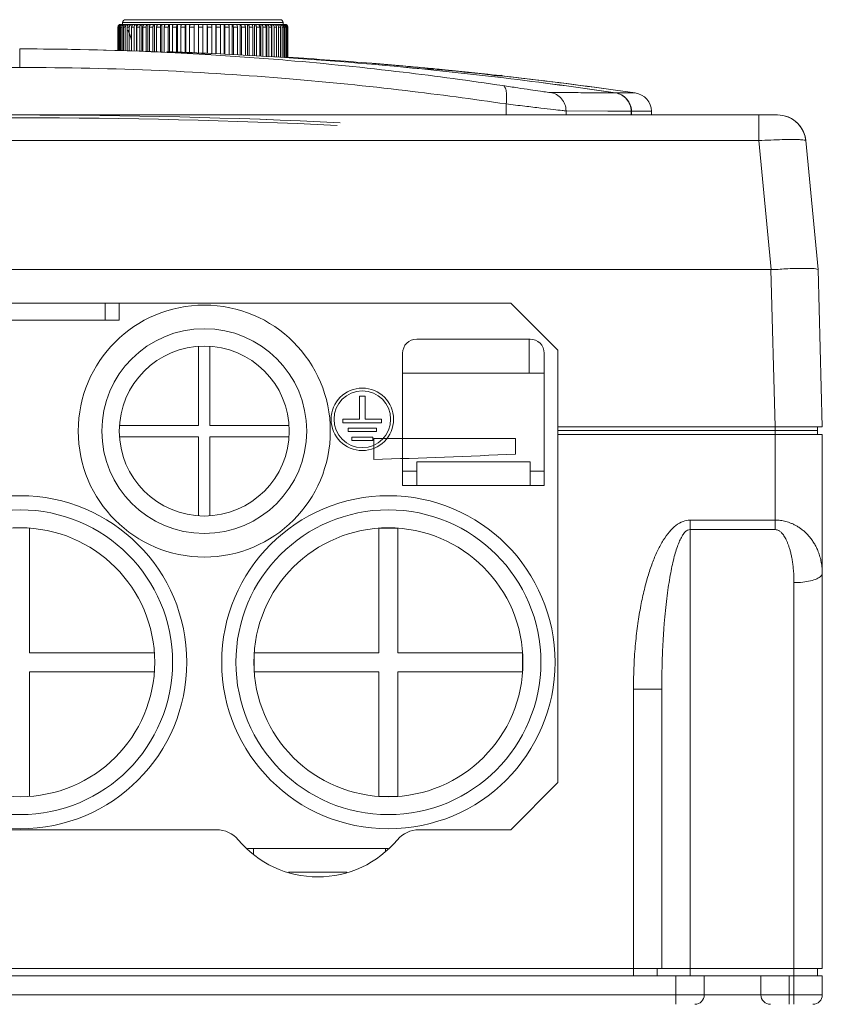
# Model space of a CAD drawing. Header units: millimetres. Extents: x -473 to 23648, y -382 to 1866.
# Tile 146 of 256: x 5137 to 5222, y 513 to 617. Entities that reach past the tile are written whole.
import ezdxf

# ---------------------------------------------------------------- set-up
doc = ezdxf.new("R2010")
doc.units = ezdxf.units.MM
doc.header["$LTSCALE"] = 80
doc.layers.get('0').update_dxf_attribs({"linetype": 'CONTINUOUS'})
for name, color, linetype in [('02___PRT_ALL_AXES', 7, 'CONTINUOUS'), ('06___PRT_ALL_SURFS', 7, 'CONTINUOUS'), ('06_ALL_SURFS', 7, 'CONTINUOUS'), ('09_ALL_ROUNDS', 7, 'CONTINUOUS'), ('10_ALL_CHAMFER', 7, 'CONTINUOUS'), ('20_ALL_FEATURES', 7, 'CONTINUOUS')]:
    doc.layers.add(name, color=color, linetype=linetype)

msp = doc.modelspace()

# ---------------------------------------------------------------- linework, layer by layer
at = {"linetype": 'Continuous', "lineweight": 0}
for p, q in [((5148.009, 617.199), (5165.009, 617.199)), ((5148.009, 616.999), (5148.009, 617.199)), ((5148.309, 617.499), (5164.709, 617.499)), ((5165.009, 616.999), (5165.009, 617.199)), ((5146.156, 587.428), (5146.156, 585.649)), ((5147.656, 587.428), (5147.656, 585.649)), ((5126.656, 585.649), (5147.656, 585.649)), ((5191.156, 583.649), (5179.156, 583.649)), ((5191.068, 583.649), (5191.068, 580.049)), ((5156.056, 582.879), (5156.056, 574.499)), ((5157.256, 574.499), (5157.256, 582.879)), ((5177.656, 582.149), (5177.656, 568.149)), ((5192.656, 568.149), (5192.656, 582.149)), ((5177.656, 580.049), (5192.656, 580.049)), ((5156.056, 574.499), (5147.676, 574.499)), ((5165.636, 574.499), (5157.256, 574.499)), ((5147.676, 573.299), (5156.056, 573.299)), ((5156.056, 573.299), (5156.056, 564.919)), ((5157.256, 564.919), (5157.256, 573.299)), ((5157.256, 573.299), (5165.636, 573.299)), ((5191.156, 570.649), (5179.156, 570.649)), ((5179.156, 570.649), (5179.156, 568.149)), ((5191.156, 570.649), (5191.156, 568.149)), ((5179.156, 569.649), (5177.656, 569.649)), ((5192.656, 569.649), (5191.156, 569.649)), ((5177.656, 568.149), (5192.656, 568.149)), ((5138.156, 550.399), (5138.156, 563.613)), ((5177.156, 563.613), (5175.156, 563.613)), ((5175.156, 563.613), (5175.156, 550.399)), ((5177.156, 550.399), (5177.156, 563.613)), ((5151.371, 550.399), (5138.156, 550.399)), ((5175.156, 550.399), (5161.942, 550.399)), ((5161.942, 550.399), (5161.942, 548.399)), ((5190.371, 550.399), (5177.156, 550.399)), ((5190.371, 548.399), (5190.371, 550.399)), ((5138.156, 548.399), (5151.371, 548.399)), ((5138.156, 535.184), (5138.156, 548.399)), ((5161.942, 548.399), (5175.156, 548.399)), ((5175.156, 548.399), (5175.156, 535.184)), ((5177.156, 548.399), (5190.371, 548.399)), ((5177.156, 535.184), (5177.156, 548.399)), ((5175.156, 535.184), (5177.156, 535.184)), ((5161.222, 529.649), (5176.135, 529.649)), ((5161.856, 529.041), (5161.856, 529.649)), ((5175.856, 529.382), (5175.856, 529.649)), ((5165.593, 527.149), (5171.764, 527.149))]:
    msp.add_line(p, q, dxfattribs=at)
for centre, radius in [((5156.656, 573.899), 13.35), ((5156.656, 573.899), 10.85), ((5156.656, 573.899), 9), ((5137.156, 549.399), 17.65), ((5176.156, 549.399), 17.65), ((5137.156, 549.399), 16.15), ((5176.156, 549.399), 16.15), ((5137.156, 549.399), 14.25), ((5176.156, 549.399), 14.25)]:
    msp.add_circle(centre, radius, dxfattribs=at)
for centre, radius, start, end in [((5148.309, 617.199), 0.3, 89.99999, 180), ((5164.709, 617.199), 0.3, 0, 90.00001), ((5179.156, 582.149), 1.5, 90, 180), ((5191.156, 582.149), 1.5, 0, 90)]:
    msp.add_arc(centre, radius, start, end, dxfattribs=at)
msp.add_open_spline([(5148.574, 616.379), (5148.583, 616.358), (5148.597, 616.328), (5148.615, 616.287), (5148.626, 616.261), (5148.636, 616.241), (5148.641, 616.228), (5148.645, 616.219), (5148.648, 616.214), (5148.65, 616.209), (5148.652, 616.203), (5148.659, 616.187), (5148.669, 616.164), (5148.682, 616.133), (5148.692, 616.107), (5148.7, 616.089), (5148.704, 616.078), (5148.707, 616.071), (5148.711, 616.063), (5148.713, 616.057), (5148.715, 616.053), (5148.715, 616.051), (5148.716, 616.05), (5148.716, 616.049), (5148.717, 616.046), (5148.719, 616.043), (5148.721, 616.037), (5148.724, 616.029), (5148.728, 616.018), (5148.734, 616.003), (5148.74, 615.986), (5148.749, 615.962), (5148.758, 615.939), (5148.767, 615.916), (5148.773, 615.901), (5148.777, 615.889), (5148.78, 615.882), (5148.782, 615.876), (5148.784, 615.872), (5148.785, 615.868), (5148.786, 615.865), (5148.787, 615.863), (5148.788, 615.861), (5148.789, 615.858), (5148.79, 615.855), (5148.791, 615.851), (5148.793, 615.846), (5148.796, 615.839), (5148.799, 615.828), (5148.804, 615.815), (5148.811, 615.794), (5148.819, 615.772), (5148.826, 615.751), (5148.832, 615.735), (5148.836, 615.722), (5148.84, 615.711), (5148.842, 615.704), (5148.844, 615.699), (5148.845, 615.696), (5148.846, 615.693), (5148.847, 615.692), (5148.847, 615.691), (5148.848, 615.689), (5148.849, 615.684), (5148.851, 615.677), (5148.854, 615.668), (5148.857, 615.659), (5148.861, 615.647), (5148.867, 615.626), (5148.877, 615.596), (5148.888, 615.56), (5148.897, 615.534), (5148.902, 615.516), (5148.905, 615.508), (5148.907, 615.502), (5148.908, 615.496), (5148.911, 615.485), (5148.915, 615.47), (5148.922, 615.446), (5148.931, 615.416), (5148.944, 615.368), (5148.955, 615.331), (5148.961, 615.307)], degree=3, knots=[0, 0, 0, 0, 0.0670574, 0.1005861, 0.1341148, 0.1508792, 0.1676435, 0.1760257, 0.180221, 0.184426, 0.1928359, 0.2012459, 0.2348856, 0.2685254, 0.3021652, 0.3189851, 0.327395, 0.335805, 0.3442149, 0.3526249, 0.3547273, 0.3568298, 0.3578811, 0.3590126, 0.3613564, 0.366044, 0.3707315, 0.3801066, 0.3894817, 0.408232, 0.4269822, 0.4457324, 0.4832329, 0.5019831, 0.5207333, 0.5301084, 0.5394836, 0.5441711, 0.5488587, 0.5535462, 0.55589, 0.5582338, 0.5603497, 0.5624656, 0.5666975, 0.5709293, 0.5751612, 0.5836249, 0.5920886, 0.609016, 0.6259434, 0.6597983, 0.6767257, 0.6936531, 0.7105805, 0.7190442, 0.7275079, 0.7317398, 0.7359716, 0.7380875, 0.7391857, 0.7403646, 0.7427223, 0.74508, 0.7545109, 0.7639419, 0.7733728, 0.7828037, 0.8016656, 0.8393893, 0.877113, 0.9148367, 0.9242676, 0.9336985, 0.938414, 0.9431247, 0.9525428, 0.971379, 0.9902152, 1.0278877, 1.0655602, 1.1409051, 1.1409051, 1.1409051, 1.1409051], dxfattribs=at)
at = {"layer": '02___PRT_ALL_AXES', "linetype": 'Continuous', "lineweight": 0}
for p, q in [((5137.108, 614.399), (5137.108, 612.433)), ((5174.4, 612.878), (5174.484, 612.871)), ((5174.401, 612.878), (5174.672, 612.855)), ((5174.484, 612.871), (5174.672, 612.855)), ((5174.672, 612.855), (5174.856, 612.84)), ((5174.672, 612.855), (5175.221, 612.81)), ((5179.066, 612.473), (5180.108, 612.376)), ((5180.108, 612.376), (5180.108, 612.371)), ((5180.108, 612.351), (5180.108, 612.272)), ((5181.339, 612.258), (5180.904, 612.3)), ((5181.539, 612.238), (5181.339, 612.258)), ((5181.539, 612.238), (5181.842, 612.209)), ((5188.221, 611.538), (5188.406, 611.517)), ((5188.63, 608.565), (5188.637, 607.399)), ((5056.838, 607.399), (5217.379, 607.399)), ((5194.974, 607.844), (5194.981, 607.399)), ((5204.025, 607.399), (5204.018, 607.791)), ((5215.388, 607.399), (5215.388, 604.899)), ((5058.829, 604.682), (5215.388, 604.682)), ((5215.388, 604.899), (5215.388, 604.682)), ((5215.388, 604.682), (5216.684, 591.013)), ((5220.366, 604.682), (5221.662, 591.013)), ((5216.684, 591.013), (5057.533, 591.013)), ((5216.663, 591.013), (5217.1, 574.349)), ((5221.662, 591.013), (5222.098, 574.349)), ((5173.084, 577.583), (5173.084, 575.149)), ((5173.681, 577.583), (5173.084, 577.583)), ((5173.681, 575.149), (5173.681, 577.583)), ((5171.328, 575.149), (5171.328, 574.78)), ((5173.084, 575.149), (5171.328, 575.149)), ((5175.438, 575.149), (5173.681, 575.149)), ((5175.438, 574.78), (5175.438, 575.149)), ((5171.328, 574.78), (5175.438, 574.78)), ((5171.895, 574.212), (5171.895, 573.843)), ((5174.895, 574.212), (5171.895, 574.212)), ((5174.895, 573.843), (5174.895, 574.212)), ((5222.098, 574.349), (5217.1, 574.349)), ((5217.11, 573.949), (5217.11, 574.349)), ((5221.608, 573.949), (5217.11, 573.949)), ((5221.608, 573.949), (5221.608, 574.349)), ((5171.895, 573.843), (5174.895, 573.843)), ((5172.27, 573.272), (5172.27, 572.903)), ((5174.52, 573.272), (5172.27, 573.272)), ((5172.27, 572.903), (5174.52, 572.903)), ((5174.52, 572.903), (5174.52, 573.272)), ((5215.608, 516.149), (5209.608, 516.149))]:
    msp.add_line(p, q, dxfattribs=at)
for radius in [3.308, 3]:
    msp.add_circle((5173.395, 575.149), radius, dxfattribs=at)
for centre, radius, start, end in [((5137.054, 281.029), 333.37, 86.50493, 89.99058), ((5137.076, 155.836), 458.563, 85.33122, 86.44517), ((5137.078, 155.861), 458.538, 85.33113, 86.44434), ((5137.184, 157.113), 457.282, 85.09476, 85.22853), ((5137.082, 155.904), 458.494, 84.68907, 85.19672), ((5137.093, 156.03), 458.369, 84.89486, 85.09498), ((5137.082, 155.907), 458.492, 84.74599, 84.89486), ((5137.086, 155.948), 458.45, 84.54634, 84.68906), ((5180.713, 610.309), 2, 84.51533, 102.63122), ((5137.091, 156.008), 458.39, 84.14583, 84.43554), ((5137.097, 156.063), 458.335, 83.70205, 84.3975), ((5137.1, 156.093), 458.305, 83.70193, 84.14583), ((5137.142, 156.457), 457.939, 82.08504, 83.59572), ((5137.143, 156.461), 457.934, 82.08538, 83.57256), ((5137.197, 156.862), 457.53, 81.81915, 82.08521), ((5137.197, 156.862), 457.53, 81.81915, 82.08487), ((5202.018, 607.756), 2, 1, 81.81914), ((5217.379, 604.399), 3, 5.4147, 90), ((5220.517, 512.762), 92.063, 92.39237, 93.19342), ((5219.727, 561.631), 29.5, 90.22965, 91.10646)]:
    msp.add_arc(centre, radius, start, end, dxfattribs=at)
for points, knots in [([(5157.377, 613.778), (5160.086, 613.613), (5166.878, 613.117), (5177.189, 612.056), (5184.771, 611.032), (5188.286, 610.507)], [0, 0, 0, 0, 8.142099, 20.4289634, 31.0906601, 31.0906601, 31.0906601, 31.0906601]), ([(5174.672, 612.855), (5175.21, 612.811), (5176.279, 612.72), (5177.745, 612.595), (5178.672, 612.505), (5179.068, 612.472)], [0, 0, 0, 0, 1.6194037, 3.2201702, 4.412894, 4.412894, 4.412894, 4.412894]), ([(5085.587, 608.565), (5089.13, 609.088), (5096.784, 610.108), (5109.036, 611.352), (5122.667, 612.224), (5132.184, 612.433), (5137.108, 612.433)], [0, 0, 0, 0, 10.7434486, 23.1616257, 36.937759, 51.7101728, 51.7101728, 51.7101728, 51.7101728]), ([(5137.108, 612.433), (5142.06, 612.433), (5151.597, 612.222), (5165.232, 611.347), (5177.457, 610.105), (5185.091, 609.087), (5188.63, 608.565)], [0, 0, 0, 0, 14.8531935, 28.6088679, 40.9775675, 51.7101634, 51.7101634, 51.7101634, 51.7101634]), ([(5188.286, 610.507), (5188.809, 610.429), (5189.782, 610.283), (5191.108, 610.085), (5192.148, 609.927), (5192.848, 609.837), (5193.196, 609.783), (5193.306, 609.782)], [0, 0, 0, 0, 1.5868155, 2.9516246, 4.0218665, 4.7407191, 5.0725787, 5.0725787, 5.0725787, 5.0725787]), ([(5188.286, 610.507), (5188.376, 610.491), (5188.555, 610.281), (5188.652, 609.85), (5188.695, 609.25), (5188.661, 608.804), (5188.63, 608.565)], [0, 0, 0, 0, 0.2737356, 0.7220479, 1.3399857, 2.061884, 2.061884, 2.061884, 2.061884]), ([(5193.306, 609.782), (5193.533, 609.744), (5193.977, 609.588), (5194.52, 609.142), (5194.881, 608.537), (5194.97, 608.074), (5194.974, 607.844)], [0, 0, 0, 0, 0.6891779, 1.378947, 2.0694073, 2.7603388, 2.7603388, 2.7603388, 2.7603388]), ([(5188.63, 608.565), (5189.291, 608.488), (5190.52, 608.342), (5192.194, 608.145), (5193.509, 607.988), (5194.394, 607.898), (5194.834, 607.845), (5194.974, 607.844)], [0, 0, 0, 0, 1.9952023, 3.7124111, 5.0593221, 5.9650647, 6.3846568, 6.3846568, 6.3846568, 6.3846568]), ([(5217.866, 604.784), (5218.211, 604.791), (5218.803, 604.795), (5219.63, 604.806), (5220.027, 604.741), (5220.36, 604.743), (5220.366, 604.682)], [0, 0, 0, 0, 1.0338529, 1.824873, 2.3264498, 2.5125946, 2.5125946, 2.5125946, 2.5125946]), ([(5219.158, 591.126), (5218.845, 591.12), (5218.013, 591.09), (5217.183, 591.013), (5216.663, 591.013)], [0, 0, 0, 0, 0.9384317, 2.4971535, 2.4971535, 2.4971535, 2.4971535]), ([(5221.662, 591.013), (5221.581, 591.047), (5221.266, 591.142), (5220.569, 591.125), (5219.972, 591.133), (5219.609, 591.132)], [0, 0, 0, 0, 0.2630904, 0.9785167, 2.0653888, 2.0653888, 2.0653888, 2.0653888])]:
    msp.add_open_spline(points, degree=3, knots=knots, dxfattribs=at)
for points in [[(5179.068, 612.472), (5179.379, 612.447), (5179.69, 612.429), (5179.999, 612.386)], [(5179.999, 612.386), (5180.221, 612.354), (5180.446, 612.329), (5180.671, 612.322)], [(5180.671, 612.322), (5180.749, 612.32), (5180.98, 612.316), (5180.904, 612.3)], [(5180.904, 612.3), (5181.116, 612.28), (5181.327, 612.259), (5181.539, 612.238)], [(5187.376, 611.632), (5187.658, 611.601), (5187.939, 611.57), (5188.221, 611.538)], [(5188.221, 611.538), (5187.94, 611.57), (5187.658, 611.601), (5187.377, 611.632)], [(5216.674, 604.744), (5217.071, 604.761), (5217.468, 604.775), (5217.866, 604.784)]]:
    msp.add_open_spline(points, degree=3, dxfattribs=at)
at = {"layer": '06___PRT_ALL_SURFS', "linetype": 'Continuous', "lineweight": 0}
for centre, radius, start, end in [((5137.108, -96.768), 704.167, 87.238341, 92.761659), ((5137.109, -96.768), 704.167, 87.238341, 92.761659), ((5137.108, -96.768), 703.867, 87.262727, 92.737273), ((5137.109, -96.768), 703.867, 87.262727, 92.737273)]:
    msp.add_arc(centre, radius, start, end, dxfattribs=at)
at = {"layer": '06_ALL_SURFS', "linetype": 'Continuous', "lineweight": 0}
for p, q in [((5174.608, 570.886), (5174.608, 573.106)), ((5189.608, 573.106), (5174.608, 573.106)), ((5189.608, 571.453), (5189.608, 573.106))]:
    msp.add_line(p, q, dxfattribs=at)
msp.add_arc((5137.336, 1755.417), 1185.118, 271.802254, 272.527968, dxfattribs=at)
at = {"layer": '09_ALL_ROUNDS', "linetype": 'Continuous', "lineweight": 0}
for p, q in [((5147.809, 616.999), (5147.821, 616.999)), ((5147.856, 616.999), (5165.102, 616.999)), ((5147.856, 616.999), (5147.856, 616.989)), ((5147.999, 616.999), (5147.999, 616.975)), ((5148.235, 616.999), (5148.235, 616.948)), ((5148.561, 616.999), (5148.561, 616.898)), ((5148.974, 616.999), (5148.974, 616.794)), ((5149.47, 616.999), (5149.47, 614.196)), ((5150.043, 616.999), (5150.043, 614.178)), ((5150.687, 616.999), (5150.687, 614.157)), ((5151.395, 616.999), (5151.395, 614.134)), ((5152.159, 616.999), (5152.159, 614.109)), ((5152.97, 616.999), (5152.97, 614.083)), ((5153.82, 616.999), (5153.82, 614.055)), ((5154.7, 616.999), (5154.7, 614.027)), ((5155.599, 616.999), (5155.599, 613.997)), ((5156.509, 616.999), (5156.509, 616.699)), ((5156.964, 616.999), (5156.964, 613.933)), ((5157.87, 616.999), (5157.87, 613.888)), ((5158.761, 616.999), (5158.761, 613.838)), ((5159.627, 616.999), (5159.627, 613.787)), ((5160.459, 616.999), (5160.459, 613.741)), ((5161.247, 616.999), (5161.247, 613.698)), ((5161.984, 616.999), (5161.984, 613.657)), ((5162.661, 616.999), (5162.661, 613.62)), ((5163.27, 616.999), (5163.27, 613.587)), ((5163.805, 616.999), (5163.805, 613.557)), ((5164.261, 616.999), (5164.261, 616.859)), ((5164.631, 616.999), (5164.631, 616.927)), ((5164.912, 616.999), (5164.912, 616.962)), ((5165.102, 616.999), (5165.102, 616.985)), ((5165.161, 616.999), (5165.197, 616.999)), ((5147.509, 616.699), (5147.509, 614.26)), ((5147.558, 616.699), (5147.521, 616.699)), ((5147.521, 616.699), (5147.521, 614.26)), ((5147.558, 616.699), (5147.558, 614.258)), ((5147.705, 616.699), (5147.62, 616.699)), ((5147.62, 616.699), (5147.62, 614.256)), ((5147.705, 616.699), (5147.705, 614.254)), ((5147.949, 616.699), (5147.815, 616.699)), ((5147.815, 616.699), (5147.815, 614.25)), ((5147.949, 616.699), (5147.949, 614.246)), ((5148.287, 616.699), (5148.107, 616.699)), ((5148.107, 616.699), (5148.107, 614.241)), ((5148.287, 616.699), (5148.287, 614.235)), ((5148.715, 616.699), (5148.49, 616.699)), ((5148.49, 616.699), (5148.49, 614.228)), ((5148.715, 616.699), (5148.715, 614.221)), ((5149.228, 616.699), (5148.961, 616.699)), ((5148.961, 616.699), (5148.961, 614.213)), ((5149.228, 616.699), (5149.228, 614.204)), ((5149.82, 616.699), (5149.514, 616.699)), ((5149.514, 616.699), (5149.514, 614.195)), ((5149.82, 616.699), (5149.82, 614.185)), ((5150.487, 616.699), (5150.145, 616.699)), ((5150.145, 616.699), (5150.145, 614.174)), ((5150.487, 616.699), (5150.487, 614.163)), ((5151.219, 616.699), (5150.845, 616.699)), ((5150.845, 616.699), (5150.845, 614.152)), ((5151.219, 616.699), (5151.219, 614.14)), ((5152.009, 616.699), (5151.607, 616.699)), ((5151.607, 616.699), (5151.607, 614.127)), ((5152.009, 616.699), (5152.009, 614.114)), ((5152.848, 616.699), (5152.423, 616.699)), ((5152.423, 616.699), (5152.423, 614.101)), ((5152.848, 616.699), (5152.848, 614.087)), ((5153.728, 616.699), (5153.283, 616.699)), ((5153.283, 616.699), (5153.283, 614.073)), ((5153.728, 616.699), (5153.728, 614.058)), ((5154.638, 616.699), (5154.179, 616.699)), ((5154.179, 616.699), (5154.179, 614.043)), ((5154.638, 616.699), (5154.638, 614.029)), ((5155.568, 616.699), (5155.101, 616.699)), ((5155.101, 616.699), (5155.101, 614.014)), ((5155.568, 616.699), (5155.568, 613.998)), ((5156.509, 616.699), (5156.038, 616.699)), ((5156.038, 616.699), (5156.038, 613.983)), ((5156.509, 616.699), (5156.509, 613.958)), ((5157.45, 616.699), (5156.98, 616.699)), ((5156.98, 616.699), (5156.98, 613.932)), ((5157.45, 616.699), (5157.45, 613.906)), ((5158.38, 616.699), (5157.917, 616.699)), ((5157.917, 616.699), (5157.917, 613.887)), ((5158.38, 616.699), (5158.38, 613.866)), ((5159.29, 616.699), (5158.838, 616.699)), ((5158.838, 616.699), (5158.838, 613.833)), ((5159.29, 616.699), (5159.29, 613.805)), ((5160.169, 616.699), (5159.734, 616.699)), ((5159.734, 616.699), (5159.734, 613.781)), ((5160.169, 616.699), (5160.169, 613.757)), ((5161.009, 616.699), (5160.595, 616.699)), ((5160.595, 616.699), (5160.595, 613.734)), ((5161.009, 616.699), (5161.009, 613.711)), ((5161.799, 616.699), (5161.411, 616.699)), ((5161.411, 616.699), (5161.411, 613.689)), ((5161.799, 616.699), (5161.799, 613.667)), ((5162.531, 616.699), (5162.173, 616.699)), ((5162.173, 616.699), (5162.173, 613.647)), ((5162.531, 616.699), (5162.531, 613.627)), ((5163.197, 616.699), (5162.873, 616.699)), ((5162.873, 616.699), (5162.873, 613.608)), ((5163.197, 616.699), (5163.197, 613.591)), ((5163.79, 616.699), (5163.503, 616.699)), ((5163.503, 616.699), (5163.503, 613.574)), ((5163.79, 616.699), (5163.79, 613.558)), ((5164.303, 616.699), (5164.057, 616.699)), ((5164.057, 616.699), (5164.057, 613.543)), ((5164.303, 616.699), (5164.303, 613.53)), ((5164.731, 616.699), (5164.528, 616.699)), ((5164.528, 616.699), (5164.528, 613.518)), ((5164.731, 616.699), (5164.731, 613.506)), ((5165.068, 616.699), (5164.911, 616.699)), ((5164.911, 616.699), (5164.911, 613.496)), ((5165.068, 616.699), (5165.068, 613.488)), ((5165.312, 616.699), (5165.202, 616.699)), ((5165.202, 616.699), (5165.202, 613.48)), ((5165.312, 616.699), (5165.312, 613.474)), ((5165.46, 616.699), (5165.398, 616.699)), ((5165.398, 616.699), (5165.398, 613.47)), ((5165.46, 616.699), (5165.46, 613.466)), ((5165.509, 616.699), (5165.496, 616.699)), ((5165.496, 616.699), (5165.496, 613.464)), ((5165.509, 616.699), (5165.509, 613.464)), ((5180.904, 612.3), (5180.904, 612.295)), ((5222.108, 573.549), (5222.108, 558.843)), ((5208.108, 564.466), (5217.108, 564.466)), ((5208.108, 564.466), (5208.108, 563.461)), ((5217.108, 563.461), (5217.108, 564.466)), ((5208.108, 563.461), (5217.108, 563.461)), ((5222.108, 558.843), (5222.108, 558.843)), ((5205.108, 546.56), (5202.108, 546.56)), ((5116.062, 531.649), (5157.955, 531.649)), ((5179.402, 531.649), (5189.108, 531.649)), ((5064.608, 516.149), (5209.608, 516.149)), ((5206.608, 513.149), (5206.608, 516.149)), ((5209.608, 514.149), (5209.608, 516.149)), ((5215.608, 514.149), (5215.608, 516.149)), ((5215.608, 516.149), (5222.108, 516.149)), ((5218.608, 513.149), (5218.608, 516.149)), ((5219.108, 513.149), (5219.108, 516.149)), ((5222.108, 516.149), (5222.108, 514.149)), ((5222.108, 514.149), (5052.108, 514.149))]:
    msp.add_line(p, q, dxfattribs=at)
for centre, radius, start, end in [((5147.809, 616.699), 0.3, 90, 180), ((5147.821, 616.703), 0.296, 90.002, 92.26733), ((5147.857, 616.703), 0.296, 90.0153, 96.85916), ((5147.916, 616.705), 0.294, 90.03496, 101.55555), ((5147.999, 616.712), 0.287, 106.38368, 108.35138), ((5147.999, 616.71), 0.289, 90.05356, 106.38886), ((5148.106, 616.716), 0.282, 90.06429, 108.55973), ((5148.235, 616.724), 0.274, 90.07507, 108.8349), ((5164.783, 616.724), 0.274, 71.16506, 89.92493), ((5164.912, 616.716), 0.282, 71.44024, 89.93571), ((5165.018, 616.71), 0.289, 73.61049, 89.94643), ((5165.019, 616.712), 0.287, 71.6486, 73.61567), ((5165.102, 616.705), 0.294, 78.44382, 89.96503), ((5165.161, 616.703), 0.296, 83.14023, 89.9847), ((5165.161, 616.699), 0.299, 80.6376, 83.15139), ((5165.197, 616.703), 0.296, 87.73207, 89.998), ((5165.209, 616.699), 0.3, 0, 90), ((5165.2, 616.699), 0.296, 0.00049, 1.10685), ((5180.712, 610.305), 2, 84.49655, 102.9638), ((5180.711, 610.284), 2, 84.48971, 100.815), ((5131.566, 98.066), 516.571, 83.7979, 84.51945), ((5157.955, 528.649), 3, 40.0052, 90), ((5179.402, 528.649), 3, 90, 139.9948), ((5168.678, 537.649), 11, 220.0052, 319.9948), ((5208.608, 514.149), 1, 270, 0), ((5216.608, 514.149), 1, 180, 270), ((5221.108, 514.149), 1, 270, 0)]:
    msp.add_arc(centre, radius, start, end, dxfattribs=at)
for points, knots in [([(5147.521, 616.699), (5147.521, 616.73), (5147.531, 616.793), (5147.574, 616.878), (5147.642, 616.945), (5147.723, 616.987), (5147.782, 616.997), (5147.809, 616.998)], [0, 0, 0, 0, 0.09385754, 0.18769173, 0.28148813, 0.37524673, 0.45741285, 0.45741285, 0.45741285, 0.45741285]), ([(5147.821, 616.996), (5147.802, 616.994), (5147.752, 616.983), (5147.678, 616.945), (5147.611, 616.878), (5147.568, 616.793), (5147.558, 616.73), (5147.558, 616.699)], [0, 0, 0, 0, 0.05830415, 0.15175689, 0.24536086, 0.33911581, 0.43296394, 0.43296394, 0.43296394, 0.43296394]), ([(5147.62, 616.699), (5147.62, 616.73), (5147.629, 616.793), (5147.672, 616.878), (5147.739, 616.945), (5147.805, 616.979), (5147.846, 616.99), (5147.857, 616.993)], [0, 0, 0, 0, 0.09383257, 0.18745625, 0.28074096, 0.37368545, 0.4077451, 0.4077451, 0.4077451, 0.4077451]), ([(5147.908, 616.984), (5147.879, 616.974), (5147.823, 616.945), (5147.757, 616.878), (5147.715, 616.793), (5147.705, 616.73), (5147.705, 616.699)], [0, 0, 0, 0, 0.09223613, 0.18507696, 0.2785186, 0.37232962, 0.37232962, 0.37232962, 0.37232962]), ([(5147.815, 616.699), (5147.815, 616.73), (5147.825, 616.793), (5147.867, 616.877), (5147.932, 616.945), (5147.987, 616.974), (5148.016, 616.984)], [0, 0, 0, 0, 0.09378372, 0.18699422, 0.27926969, 0.37060056, 0.37060056, 0.37060056, 0.37060056]), ([(5148.146, 616.984), (5148.118, 616.974), (5148.063, 616.945), (5148, 616.877), (5147.959, 616.792), (5147.949, 616.73), (5147.949, 616.699)], [0, 0, 0, 0, 0.09023286, 0.18182546, 0.27475792, 0.36850887, 0.36850887, 0.36850887, 0.36850887]), ([(5148.107, 616.699), (5148.107, 616.73), (5148.116, 616.792), (5148.156, 616.877), (5148.218, 616.945), (5148.272, 616.974), (5148.3, 616.984)], [0, 0, 0, 0, 0.09371308, 0.18632322, 0.27712039, 0.36606765, 0.36606765, 0.36606765, 0.36606765]), ([(5148.561, 616.999), (5148.532, 616.999), (5148.474, 616.988), (5148.396, 616.944), (5148.335, 616.877), (5148.296, 616.792), (5148.287, 616.73), (5148.287, 616.699)], [0, 0, 0, 0, 0.08595382, 0.17343402, 0.26332904, 0.35557568, 0.44924618, 0.44924618, 0.44924618, 0.44924618]), ([(5148.49, 616.699), (5148.49, 616.73), (5148.498, 616.792), (5148.536, 616.876), (5148.577, 616.923), (5148.6, 616.941)], [0, 0, 0, 0, 0.09362368, 0.18546914, 0.27436208, 0.27436208, 0.27436208, 0.27436208]), ([(5148.6, 616.941), (5148.622, 616.959), (5148.672, 616.988), (5148.729, 616.999), (5148.757, 616.999)], [0, 0, 0, 0, 0.08583892, 0.16973477, 0.16973477, 0.16973477, 0.16973477]), ([(5148.822, 616.941), (5148.799, 616.922), (5148.76, 616.876), (5148.723, 616.792), (5148.715, 616.73), (5148.715, 616.699)], [0, 0, 0, 0, 0.0877987, 0.17920926, 0.27278239, 0.27278239, 0.27278239, 0.27278239]), ([(5148.974, 616.999), (5148.947, 616.999), (5148.892, 616.988), (5148.843, 616.959), (5148.822, 616.941)], [0, 0, 0, 0, 0.08161674, 0.16564848, 0.16564848, 0.16564848, 0.16564848]), ([(5148.961, 616.699), (5148.961, 616.73), (5148.969, 616.792), (5149.004, 616.876), (5149.06, 616.944), (5149.132, 616.988), (5149.186, 616.999), (5149.212, 616.999)], [0, 0, 0, 0, 0.09351939, 0.18446563, 0.27108667, 0.35315487, 0.43227839, 0.43227839, 0.43227839, 0.43227839]), ([(5149.47, 616.999), (5149.445, 616.999), (5149.392, 616.988), (5149.323, 616.943), (5149.269, 616.875), (5149.235, 616.791), (5149.228, 616.73), (5149.228, 616.699)], [0, 0, 0, 0, 0.07642394, 0.15638308, 0.24175275, 0.33220992, 0.42567298, 0.42567298, 0.42567298, 0.42567298]), ([(5149.514, 616.699), (5149.514, 616.73), (5149.522, 616.791), (5149.554, 616.875), (5149.606, 616.943), (5149.672, 616.988), (5149.723, 616.999), (5149.748, 616.999)], [0, 0, 0, 0, 0.09340474, 0.18335311, 0.26740847, 0.34512523, 0.4186518, 0.4186518, 0.4186518, 0.4186518]), ([(5150.043, 616.999), (5150.02, 616.999), (5149.971, 616.988), (5149.908, 616.943), (5149.859, 616.875), (5149.828, 616.791), (5149.82, 616.73), (5149.82, 616.699)], [0, 0, 0, 0, 0.0704408, 0.14579571, 0.22848552, 0.31791063, 0.41125569, 0.41125569, 0.41125569, 0.41125569]), ([(5150.145, 616.699), (5150.145, 616.73), (5150.151, 616.791), (5150.181, 616.874), (5150.227, 616.942), (5150.287, 616.987), (5150.335, 616.999), (5150.357, 616.999)], [0, 0, 0, 0, 0.09328469, 0.1821776, 0.26346343, 0.33635254, 0.40352945, 0.40352945, 0.40352945, 0.40352945]), ([(5150.687, 616.999), (5150.666, 616.999), (5150.621, 616.987), (5150.564, 616.942), (5150.52, 616.874), (5150.493, 616.79), (5150.487, 616.73), (5150.487, 616.699)], [0, 0, 0, 0, 0.0637461, 0.13408303, 0.2139402, 0.3022977, 0.39552198, 0.39552198, 0.39552198, 0.39552198]), ([(5150.845, 616.699), (5150.845, 616.73), (5150.851, 616.79), (5150.877, 616.873), (5150.917, 616.941), (5150.971, 616.987), (5151.014, 616.999), (5151.034, 616.999)], [0, 0, 0, 0, 0.09316448, 0.18098924, 0.25940778, 0.32712594, 0.3872867, 0.3872867, 0.3872867, 0.3872867]), ([(5151.395, 616.999), (5151.376, 616.999), (5151.335, 616.987), (5151.286, 616.94), (5151.248, 616.873), (5151.224, 616.79), (5151.219, 616.73), (5151.219, 616.699)], [0, 0, 0, 0, 0.05643452, 0.12148973, 0.19847537, 0.28577597, 0.37888194, 0.37888194, 0.37888194, 0.37888194]), ([(5151.607, 616.699), (5151.607, 616.73), (5151.612, 616.79), (5151.634, 616.872), (5151.669, 616.94), (5151.714, 616.986), (5151.753, 616.999), (5151.77, 616.999)], [0, 0, 0, 0, 0.09304939, 0.17984039, 0.25541529, 0.31778877, 0.37037146, 0.37037146, 0.37037146, 0.37037146]), ([(5152.159, 616.999), (5152.143, 616.999), (5152.106, 616.985), (5152.065, 616.939), (5152.033, 616.872), (5152.013, 616.789), (5152.009, 616.73), (5152.009, 616.699)], [0, 0, 0, 0, 0.04862278, 0.10832459, 0.18252806, 0.26882989, 0.36182524, 0.36182524, 0.36182524, 0.36182524]), ([(5152.423, 616.699), (5152.423, 616.73), (5152.427, 616.789), (5152.445, 616.872), (5152.474, 616.938), (5152.51, 616.985), (5152.544, 616.999), (5152.559, 616.999)], [0, 0, 0, 0, 0.09294446, 0.1787833, 0.25167233, 0.30874524, 0.35332045, 0.35332045, 0.35332045, 0.35332045]), ([(5152.97, 616.999), (5152.957, 616.999), (5152.926, 616.984), (5152.893, 616.937), (5152.868, 616.871), (5152.852, 616.789), (5152.848, 616.729), (5152.848, 616.699)], [0, 0, 0, 0, 0.04046476, 0.09498859, 0.16663809, 0.25204567, 0.34494294, 0.34494294, 0.34494294, 0.34494294]), ([(5153.283, 616.699), (5153.283, 616.729), (5153.287, 616.789), (5153.301, 616.871), (5153.323, 616.936), (5153.35, 616.983), (5153.379, 616.999), (5153.391, 616.999)], [0, 0, 0, 0, 0.09285432, 0.17786759, 0.24837032, 0.30046655, 0.33678938, 0.33678938, 0.33678938, 0.33678938]), ([(5153.82, 616.999), (5153.81, 616.999), (5153.784, 616.981), (5153.762, 616.936), (5153.742, 616.87), (5153.73, 616.789), (5153.728, 616.729), (5153.728, 616.699)], [0, 0, 0, 0, 0.03219139, 0.08202769, 0.1514939, 0.2361547, 0.32897078, 0.32897078, 0.32897078, 0.32897078]), ([(5154.179, 616.699), (5154.179, 616.729), (5154.182, 616.789), (5154.192, 616.87), (5154.208, 616.935), (5154.226, 616.979), (5154.248, 616.999), (5154.257, 616.999)], [0, 0, 0, 0, 0.09278296, 0.17713753, 0.24569404, 0.29348834, 0.32161859, 0.32161859, 0.32161859, 0.32161859]), ([(5154.7, 616.999), (5154.692, 616.999), (5154.674, 616.977), (5154.661, 616.935), (5154.647, 616.869), (5154.64, 616.788), (5154.638, 616.729), (5154.638, 616.699)], [0, 0, 0, 0, 0.02423033, 0.0702533, 0.13804218, 0.22214064, 0.31489599, 0.31489599, 0.31489599, 0.31489599]), ([(5155.101, 616.699), (5155.101, 616.729), (5155.102, 616.789), (5155.108, 616.869), (5155.118, 616.935), (5155.127, 616.975), (5155.141, 616.999), (5155.148, 616.999)], [0, 0, 0, 0, 0.09273356, 0.1766293, 0.24380604, 0.28838108, 0.30901882, 0.30901882, 0.30901882, 0.30901882]), ([(5155.599, 616.999), (5155.594, 616.999), (5155.586, 616.972), (5155.579, 616.936), (5155.573, 616.868), (5155.569, 616.789), (5155.568, 616.729), (5155.568, 616.699)], [0, 0, 0, 0, 0.01759261, 0.06109196, 0.1278231, 0.21157213, 0.30428994, 0.30428994, 0.30428994, 0.30428994]), ([(5156.038, 616.699), (5156.038, 616.729), (5156.038, 616.789), (5156.041, 616.868), (5156.042, 616.937), (5156.05, 616.969), (5156.048, 616.999), (5156.053, 616.999)], [0, 0, 0, 0, 0.09270829, 0.1763685, 0.24282887, 0.28566495, 0.30112893, 0.30112893, 0.30112893, 0.30112893]), ([(5156.98, 616.699), (5156.98, 616.729), (5156.98, 616.789), (5156.977, 616.868), (5156.976, 616.937), (5156.968, 616.969), (5156.969, 616.999), (5156.964, 616.999)], [0, 0, 0, 0, 0.09270828, 0.17636849, 0.24282883, 0.28566485, 0.30112864, 0.30112864, 0.30112864, 0.30112864]), ([(5157.418, 616.999), (5157.424, 616.999), (5157.431, 616.972), (5157.438, 616.936), (5157.445, 616.868), (5157.449, 616.789), (5157.45, 616.729), (5157.45, 616.699)], [0, 0, 0, 0, 0.01759227, 0.06109151, 0.12782261, 0.21157161, 0.30428941, 0.30428941, 0.30428941, 0.30428941]), ([(5157.917, 616.699), (5157.917, 616.729), (5157.915, 616.789), (5157.909, 616.869), (5157.899, 616.935), (5157.89, 616.975), (5157.877, 616.999), (5157.87, 616.999)], [0, 0, 0, 0, 0.09273355, 0.17662927, 0.24380594, 0.28838081, 0.30901811, 0.30901811, 0.30901811, 0.30901811]), ([(5158.318, 616.999), (5158.326, 616.999), (5158.344, 616.977), (5158.357, 616.935), (5158.37, 616.869), (5158.378, 616.788), (5158.38, 616.729), (5158.38, 616.699)], [0, 0, 0, 0, 0.02422983, 0.07025259, 0.13804138, 0.22213981, 0.31489516, 0.31489516, 0.31489516, 0.31489516]), ([(5158.838, 616.699), (5158.838, 616.729), (5158.836, 616.789), (5158.826, 616.87), (5158.809, 616.935), (5158.792, 616.979), (5158.77, 616.999), (5158.761, 616.999)], [0, 0, 0, 0, 0.09278296, 0.1771375, 0.2456939, 0.29348795, 0.32161766, 0.32161766, 0.32161766, 0.32161766]), ([(5159.197, 616.999), (5159.208, 616.999), (5159.233, 616.981), (5159.256, 616.936), (5159.275, 616.87), (5159.287, 616.789), (5159.29, 616.729), (5159.29, 616.699)], [0, 0, 0, 0, 0.03219084, 0.08202686, 0.15149294, 0.2361537, 0.32896978, 0.32896978, 0.32896978, 0.32896978]), ([(5159.734, 616.699), (5159.734, 616.729), (5159.731, 616.789), (5159.717, 616.871), (5159.694, 616.936), (5159.667, 616.983), (5159.639, 616.999), (5159.627, 616.999)], [0, 0, 0, 0, 0.09285431, 0.17786753, 0.24837013, 0.30046604, 0.33678833, 0.33678833, 0.33678833, 0.33678833]), ([(5160.047, 616.999), (5160.061, 616.999), (5160.092, 616.984), (5160.124, 616.937), (5160.15, 616.871), (5160.166, 616.789), (5160.169, 616.729), (5160.169, 616.699)], [0, 0, 0, 0, 0.04046424, 0.09498774, 0.16663708, 0.25204459, 0.34494185, 0.34494185, 0.34494185, 0.34494185]), ([(5160.595, 616.699), (5160.595, 616.73), (5160.591, 616.789), (5160.572, 616.872), (5160.544, 616.938), (5160.507, 616.985), (5160.473, 616.999), (5160.459, 616.999)], [0, 0, 0, 0, 0.09294445, 0.17878323, 0.25167209, 0.30874466, 0.35331934, 0.35331934, 0.35331934, 0.35331934]), ([(5160.859, 616.999), (5160.875, 616.999), (5160.911, 616.985), (5160.952, 616.939), (5160.984, 616.872), (5161.004, 616.789), (5161.009, 616.73), (5161.009, 616.699)], [0, 0, 0, 0, 0.04862226, 0.10832372, 0.18252701, 0.26882877, 0.36182411, 0.36182411, 0.36182411, 0.36182411]), ([(5161.411, 616.699), (5161.411, 616.73), (5161.406, 616.79), (5161.383, 616.872), (5161.349, 616.94), (5161.303, 616.986), (5161.265, 616.999), (5161.247, 616.999)], [0, 0, 0, 0, 0.09304938, 0.17984032, 0.25541504, 0.31778817, 0.37037034, 0.37037034, 0.37037034, 0.37037034]), ([(5161.623, 616.999), (5161.641, 616.999), (5161.682, 616.987), (5161.732, 616.94), (5161.769, 616.873), (5161.793, 616.79), (5161.799, 616.73), (5161.799, 616.699)], [0, 0, 0, 0, 0.056434, 0.12148886, 0.19847431, 0.28577486, 0.37888083, 0.37888083, 0.37888083, 0.37888083]), ([(5162.173, 616.699), (5162.173, 616.73), (5162.167, 616.79), (5162.141, 616.873), (5162.1, 616.941), (5162.047, 616.987), (5162.004, 616.999), (5161.984, 616.999)], [0, 0, 0, 0, 0.09316447, 0.18098917, 0.25940753, 0.32712534, 0.38728561, 0.38728561, 0.38728561, 0.38728561]), ([(5162.33, 616.999), (5162.351, 616.999), (5162.397, 616.987), (5162.453, 616.942), (5162.497, 616.874), (5162.525, 616.79), (5162.531, 616.73), (5162.531, 616.699)], [0, 0, 0, 0, 0.06374565, 0.13408224, 0.21393921, 0.30229665, 0.39552091, 0.39552091, 0.39552091, 0.39552091]), ([(5162.873, 616.699), (5162.873, 616.73), (5162.866, 616.791), (5162.837, 616.874), (5162.79, 616.942), (5162.73, 616.987), (5162.683, 616.999), (5162.661, 616.999)], [0, 0, 0, 0, 0.09328467, 0.18217751, 0.26346315, 0.33635193, 0.40352841, 0.40352841, 0.40352841, 0.40352841]), ([(5162.974, 616.999), (5162.998, 616.999), (5163.047, 616.988), (5163.11, 616.943), (5163.159, 616.875), (5163.19, 616.791), (5163.197, 616.73), (5163.197, 616.699)], [0, 0, 0, 0, 0.07044041, 0.14579499, 0.22848462, 0.31790965, 0.4112547, 0.4112547, 0.4112547, 0.4112547]), ([(5163.503, 616.699), (5163.503, 616.73), (5163.496, 616.791), (5163.463, 616.875), (5163.412, 616.943), (5163.345, 616.988), (5163.294, 616.999), (5163.27, 616.999)], [0, 0, 0, 0, 0.09340473, 0.18335303, 0.26740821, 0.34512468, 0.41865085, 0.41865085, 0.41865085, 0.41865085]), ([(5163.547, 616.999), (5163.573, 616.999), (5163.625, 616.988), (5163.694, 616.943), (5163.748, 616.875), (5163.782, 616.791), (5163.79, 616.73), (5163.79, 616.699)], [0, 0, 0, 0, 0.07642355, 0.15638241, 0.24175192, 0.33220903, 0.42567209, 0.42567209, 0.42567209, 0.42567209]), ([(5164.057, 616.699), (5164.057, 616.73), (5164.049, 616.792), (5164.013, 616.876), (5163.957, 616.944), (5163.886, 616.988), (5163.832, 616.999), (5163.805, 616.999)], [0, 0, 0, 0, 0.09351939, 0.18446557, 0.27108645, 0.3531544, 0.43227755, 0.43227755, 0.43227755, 0.43227755]), ([(5164.043, 616.999), (5164.07, 616.999), (5164.126, 616.988), (5164.174, 616.959), (5164.196, 616.941)], [0, 0, 0, 0, 0.08161641, 0.16564791, 0.16564791, 0.16564791, 0.16564791]), ([(5164.196, 616.941), (5164.218, 616.922), (5164.258, 616.876), (5164.295, 616.792), (5164.303, 616.73), (5164.303, 616.699)], [0, 0, 0, 0, 0.08779856, 0.17920906, 0.27278219, 0.27278219, 0.27278219, 0.27278219]), ([(5164.418, 616.941), (5164.395, 616.959), (5164.346, 616.988), (5164.289, 616.999), (5164.261, 616.999)], [0, 0, 0, 0, 0.08583869, 0.16973427, 0.16973427, 0.16973427, 0.16973427]), ([(5164.528, 616.699), (5164.528, 616.73), (5164.519, 616.792), (5164.481, 616.876), (5164.441, 616.923), (5164.418, 616.941)], [0, 0, 0, 0, 0.09362367, 0.18546907, 0.27436187, 0.27436187, 0.27436187, 0.27436187]), ([(5164.457, 616.999), (5164.485, 616.999), (5164.538, 616.989), (5164.585, 616.965), (5164.605, 616.951)], [0, 0, 0, 0, 0.08595359, 0.15732484, 0.15732484, 0.15732484, 0.15732484]), ([(5164.605, 616.951), (5164.609, 616.948), (5164.637, 616.927), (5164.683, 616.877), (5164.722, 616.792), (5164.731, 616.73), (5164.731, 616.699)], [0, 0, 0, 0, 0.01628645, 0.10618134, 0.19842792, 0.2920984, 0.2920984, 0.2920984, 0.2920984]), ([(5164.911, 616.699), (5164.911, 616.73), (5164.902, 616.792), (5164.862, 616.877), (5164.799, 616.945), (5164.746, 616.974), (5164.717, 616.984)], [0, 0, 0, 0, 0.09371307, 0.18632316, 0.27712022, 0.36606729, 0.36606729, 0.36606729, 0.36606729]), ([(5164.871, 616.984), (5164.9, 616.974), (5164.954, 616.945), (5165.018, 616.877), (5165.059, 616.792), (5165.068, 616.73), (5165.068, 616.699)], [0, 0, 0, 0, 0.0902327, 0.18182521, 0.27475762, 0.36850857, 0.36850857, 0.36850857, 0.36850857]), ([(5165.202, 616.699), (5165.202, 616.73), (5165.193, 616.793), (5165.151, 616.877), (5165.086, 616.945), (5165.031, 616.974), (5165.002, 616.984)], [0, 0, 0, 0, 0.09378372, 0.18699419, 0.27926958, 0.37060032, 0.37060032, 0.37060032, 0.37060032]), ([(5165.109, 616.984), (5165.139, 616.974), (5165.194, 616.945), (5165.26, 616.878), (5165.302, 616.793), (5165.312, 616.73), (5165.312, 616.699)], [0, 0, 0, 0, 0.09223603, 0.18507681, 0.27851842, 0.37232945, 0.37232945, 0.37232945, 0.37232945]), ([(5165.398, 616.699), (5165.398, 616.73), (5165.388, 616.793), (5165.345, 616.878), (5165.279, 616.945), (5165.212, 616.979), (5165.171, 616.99), (5165.16, 616.993)], [0, 0, 0, 0, 0.09383257, 0.18745624, 0.28074089, 0.3736853, 0.40774175, 0.40774175, 0.40774175, 0.40774175]), ([(5165.496, 616.704), (5165.496, 616.734), (5165.486, 616.795), (5165.443, 616.878), (5165.376, 616.945), (5165.295, 616.987), (5165.236, 616.997), (5165.209, 616.998)], [0, 0, 0, 0, 0.08820199, 0.18203617, 0.27583255, 0.36959111, 0.45175416, 0.45175416, 0.45175416, 0.45175416]), ([(5165.209, 616.995), (5165.224, 616.992), (5165.269, 616.981), (5165.34, 616.945), (5165.407, 616.878), (5165.45, 616.793), (5165.46, 616.73), (5165.46, 616.699)], [0, 0, 0, 0, 0.04522493, 0.13867761, 0.23228154, 0.32603647, 0.4198846, 0.4198846, 0.4198846, 0.4198846]), ([(5180.903, 612.275), (5180.902, 612.263), (5180.9, 612.235), (5180.9, 612.208), (5180.899, 612.193)], [0, 0, 0, 0, 0.037996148, 0.08222398, 0.08222398, 0.08222398, 0.08222398]), ([(5181.539, 612.233), (5181.434, 612.244), (5181.222, 612.264), (5181.01, 612.285), (5180.904, 612.295)], [0, 0, 0, 0, 0.31759509, 0.63809762, 0.63809762, 0.63809762, 0.63809762]), ([(5186.914, 611.673), (5186.453, 611.724), (5185.388, 611.84), (5183.597, 612.029), (5182.266, 612.162), (5181.539, 612.233)], [0, 0, 0, 0, 1.3919136, 3.2126648, 5.4044077, 5.4044077, 5.4044077, 5.4044077]), ([(5188.215, 611.525), (5188.256, 611.651), (5187.452, 611.464), (5187.216, 611.639), (5186.914, 611.673)], [0, 0, 0, 0, 0.3992547, 1.3095963, 1.3095963, 1.3095963, 1.3095963]), ([(5187.374, 611.613), (5187.602, 611.589), (5187.917, 611.506), (5188.142, 611.552), (5188.215, 611.522), (5188.215, 611.525)], [0, 0, 0, 0, 0.68627046, 0.83747749, 0.84559394, 0.84559394, 0.84559394, 0.84559394]), ([(5208.108, 564.466), (5207.855, 564.465), (5207.31, 564.359), (5206.556, 563.906), (5205.862, 563.21), (5205.231, 562.317), (5204.657, 561.251), (5204.134, 560.023), (5203.661, 558.632), (5203.237, 557.077), (5202.866, 555.351), (5202.553, 553.441), (5202.309, 551.337), (5202.147, 549.022), (5202.108, 547.405), (5202.108, 546.56)], [0, 0, 0, 0, 0.759419, 1.6250739, 2.6003182, 3.6883383, 4.8946292, 6.2258416, 7.6900411, 9.2969761, 11.058129, 12.9868524, 15.0986104, 17.411442, 19.9468426, 19.9468426, 19.9468426, 19.9468426]), ([(5217.109, 564.466), (5217.21, 564.466), (5217.407, 564.459), (5217.695, 564.43), (5217.973, 564.384), (5218.253, 564.32), (5218.541, 564.234), (5218.839, 564.123), (5219.147, 563.982), (5219.459, 563.811), (5219.77, 563.609), (5220.075, 563.376), (5220.372, 563.11), (5220.658, 562.811), (5220.933, 562.475), (5221.192, 562.1), (5221.432, 561.682), (5221.649, 561.219), (5221.835, 560.705), (5221.984, 560.137), (5222.085, 559.51), (5222.108, 559.071), (5222.108, 558.843)], [0, 0, 0, 0, 0.3044571, 0.5887775, 0.8672425, 1.1513777, 1.4494918, 1.7673776, 2.1061551, 2.4628895, 2.8341923, 3.2178136, 3.61447, 4.0273682, 4.4594745, 4.9139487, 5.3940657, 5.9034148, 6.4471521, 7.0312413, 7.6623004, 8.3479973, 8.3479973, 8.3479973, 8.3479973]), ([(5208.108, 563.461), (5208.009, 563.461), (5207.783, 563.391), (5207.494, 563.128), (5207.227, 562.739), (5206.978, 562.238), (5206.746, 561.641), (5206.53, 560.953), (5206.326, 560.177), (5206.134, 559.31), (5205.954, 558.349), (5205.786, 557.29), (5205.631, 556.128), (5205.49, 554.855), (5205.365, 553.461), (5205.259, 551.939), (5205.176, 550.28), (5205.121, 548.472), (5205.108, 547.216), (5205.108, 546.56)], [0, 0, 0, 0, 0.2978193, 0.6775333, 1.15, 1.7092172, 2.3512708, 3.070558, 3.870463, 4.7576063, 5.7347885, 6.8044199, 7.9735735, 9.2511438, 10.6471633, 12.1703898, 13.827669, 15.6306988, 17.5965671, 17.5965671, 17.5965671, 17.5965671]), ([(5217.108, 563.461), (5217.149, 563.461), (5217.229, 563.454), (5217.345, 563.424), (5217.457, 563.378), (5217.57, 563.312), (5217.685, 563.225), (5217.805, 563.113), (5217.928, 562.971), (5218.053, 562.799), (5218.177, 562.596), (5218.299, 562.363), (5218.417, 562.097), (5218.531, 561.798), (5218.641, 561.462), (5218.744, 561.087), (5218.84, 560.669), (5218.926, 560.206), (5219, 559.693), (5219.059, 559.127), (5219.099, 558.502), (5219.108, 558.066), (5219.108, 557.837)], [0, 0, 0, 0, 0.1223321, 0.2390174, 0.3578919, 0.4856485, 0.6282353, 0.7911851, 0.9781322, 1.1903144, 1.4278704, 1.6907501, 1.9803192, 2.2996205, 2.6516376, 3.0395373, 3.4665316, 3.9359457, 4.4522698, 5.0203208, 5.644699, 6.3295516, 6.3295516, 6.3295516, 6.3295516]), ([(5222.108, 558.843), (5222.108, 558.728), (5221.944, 558.458), (5221.484, 558.209), (5220.828, 557.998), (5220.01, 557.868), (5219.418, 557.837), (5219.108, 557.837)], [0, 0, 0, 0, 0.3435961, 0.8536046, 1.5535699, 2.4019765, 3.3303323, 3.3303323, 3.3303323, 3.3303323])]:
    msp.add_open_spline(points, degree=3, knots=knots, dxfattribs=at)
for points in [[(5148.3, 616.984), (5148.328, 616.993), (5148.357, 616.999), (5148.387, 616.999)], [(5164.717, 616.984), (5164.69, 616.993), (5164.66, 616.999), (5164.631, 616.999)], [(5180.718, 612.222), (5180.76, 612.257), (5180.81, 612.287), (5180.864, 612.294)], [(5180.864, 612.294), (5180.877, 612.296), (5180.891, 612.296), (5180.904, 612.295)], [(5181.5, 612.233), (5181.513, 612.235), (5181.526, 612.235), (5181.539, 612.233)]]:
    msp.add_open_spline(points, degree=3, dxfattribs=at)
at = {"layer": '10_ALL_CHAMFER', "linetype": 'Continuous', "lineweight": 0}
for p, q in [((5194.108, 573.549), (5194.108, 536.649)), ((5194.108, 536.649), (5189.108, 531.649))]:
    msp.add_line(p, q, dxfattribs=at)
at = {"layer": '20_ALL_FEATURES', "linetype": 'Continuous', "lineweight": 0}
for p, q in [((5152.05, 614.069), (5151.759, 614.081)), ((5152.692, 614.116), (5153.068, 614.102)), ((5153.075, 614.101), (5152.696, 614.115)), ((5153.068, 614.102), (5153.343, 614.092)), ((5153.35, 614.091), (5153.075, 614.101)), ((5157.358, 613.803), (5157.358, 613.792)), ((5200.193, 609.746), (5202.303, 609.736)), ((5194.974, 607.844), (5199.393, 607.817)), ((5199.393, 607.817), (5201.871, 607.803)), ((5201.878, 607.399), (5201.871, 607.803)), ((5201.901, 607.803), (5201.908, 607.399)), ((5201.901, 607.803), (5204.018, 607.791)), ((5189.108, 587.457), (5085.108, 587.457)), ((5194.108, 582.459), (5189.108, 587.457)), ((5194.108, 573.549), (5194.108, 582.459)), ((5217.1, 574.349), (5194.108, 574.349)), ((5194.108, 573.949), (5221.608, 573.949)), ((5217.108, 573.949), (5217.108, 564.466)), ((5221.608, 573.949), (5221.608, 573.549)), ((5194.108, 573.549), (5222.108, 573.549)), ((5222.108, 516.949), (5222.108, 573.549)), ((5208.108, 516.149), (5208.108, 563.461)), ((5219.108, 516.149), (5219.108, 557.837)), ((5202.108, 516.149), (5202.108, 546.56)), ((5205.108, 546.56), (5205.108, 516.949)), ((5052.108, 516.949), (5222.108, 516.949)), ((5204.608, 516.149), (5204.608, 516.949)), ((5221.608, 516.149), (5221.608, 516.949))]:
    msp.add_line(p, q, dxfattribs=at)
for centre, radius, start, end in [((5137.105, 275.757), 338.641, 87.51985, 89.99938), ((5137.102, 269.695), 344.703, 86.63111, 89.99896), ((5137.085, 275.242), 339.157, 86.57309, 87.47102), ((5137.09, 184.212), 430.187, 87.29807, 87.83484), ((5137.09, 184.603), 429.796, 87.29561, 87.83191), ((5137.081, 184.022), 430.377, 83.15335, 87.29803), ((5137.081, 184.414), 429.985, 83.14713, 87.29558), ((5137.156, 184.656), 429.738, 81.56488, 83.15315), ((5137.156, 185.048), 429.346, 81.56117, 83.14693), ((5199.871, 607.772), 1.996, 79.8295, 81.5603), ((5199.9, 607.765), 2.002, 61.42672, 81.5653), ((5199.87, 607.765), 2.003, 61.46838, 79.83495), ((5199.871, 607.767), 2, 21.21008, 61.47216), ((5199.901, 607.767), 2, 21.15466, 61.43106), ((5199.872, 607.768), 1.999, 1.00108, 21.20563), ((5199.902, 607.768), 1.999, 1.00139, 21.15017), ((5217.379, 604.399), 3, 5.4147, 79.42684)]:
    msp.add_arc(centre, radius, start, end, dxfattribs=at)
msp.add_open_spline([(5193.306, 609.782), (5194.194, 609.777), (5195.854, 609.768), (5198.139, 609.756), (5199.538, 609.749), (5200.164, 609.746)], degree=3, knots=[0, 0, 0, 0, 2.663049, 4.9791905, 6.8575909, 6.8575909, 6.8575909, 6.8575909], dxfattribs=at)

doc.saveas('drawing.dxf')
